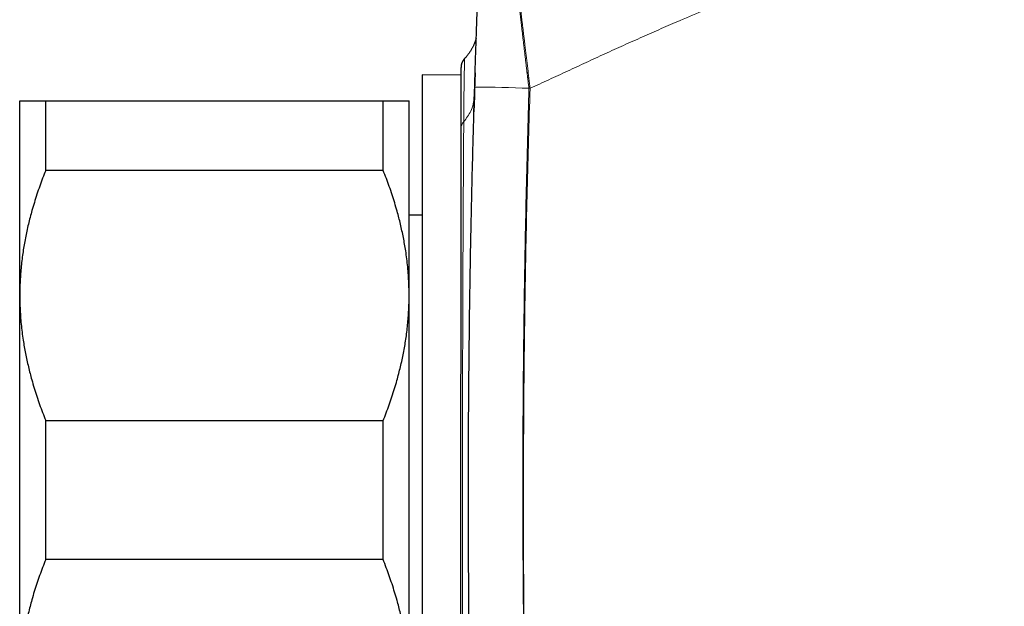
# Model space of a CAD drawing. Header units: millimetres. Extents: x 8 to 656, y 12 to 357.
# Tile 48 of 54: x 535 to 573, y 308 to 330. Entities that reach past the tile are written whole.
import ezdxf

# ---------------------------------------------------------------- set-up
doc = ezdxf.new("R2010")
doc.units = ezdxf.units.MM

msp = doc.modelspace()

# ---------------------------------------------------------------- linework, layer by layer
at = {"color": 7, "linetype": 'Continuous', "lineweight": 30}
for p, q in [((552.372, 328.646), (552.372, 328.646)), ((550.738, 328.016), (550.731, 296.016)), ((552.238, 328.015), (550.738, 328.016)), ((535.236, 319.519), (535.238, 327.019)), ((536.237, 324.34), (536.238, 327.019)), ((536.238, 327.019), (549.238, 327.016)), ((549.237, 324.338), (549.238, 327.016)), ((550.236, 319.516), (550.238, 327.016)), ((552.751, 327.199), (552.734, 326.597)), ((549.237, 324.338), (536.237, 324.34)), ((550.737, 322.616), (550.237, 322.616)), ((535.233, 304.519), (535.236, 319.519)), ((550.233, 304.516), (550.236, 319.516)), ((536.234, 309.34), (536.235, 314.697)), ((536.235, 314.697), (549.235, 314.694)), ((549.234, 309.338), (549.235, 314.694)), ((549.234, 309.338), (536.234, 309.34))]:
    msp.add_line(p, q, dxfattribs=at)
at = {"color": 252, "linetype": 'Continuous', "lineweight": 0, "flags": 128}
msp.add_lwpolyline([(554.853, 327.505), (554.858, 327.505), (554.864, 327.505), (554.869, 327.505), (554.874, 327.505), (554.88, 327.505), (554.885, 327.504), (554.89, 327.504), (554.896, 327.504)], dxfattribs=at)
at = {"color": 7, "linetype": 'Continuous', "lineweight": 30}
for centre, radius, start, end in [((552.738, 328.305), 0.5, 137.0257, 179.988), ((552.738, 328.305), 0.5, 136.9872, 179.988), ((624.686, 325.127), 71.965, 177.6318, 178.34993)]:
    msp.add_arc(centre, radius, start, end, dxfattribs=at)
at = {"color": 252, "linetype": 'Continuous', "lineweight": 0}
msp.add_arc((552.364, 263.036), 64.517, 87.78889, 89.64631, dxfattribs=at)
for points, knots in [([(617.128, 340.953), (616.556, 341.12), (615.842, 341.328), (614.985, 341.578), (614.556, 341.7), (614.125, 341.819), (613.694, 341.932), (613.26, 342.038), (612.825, 342.138), (612.388, 342.231), (611.948, 342.316), (611.505, 342.394), (611.058, 342.463), (610.611, 342.524), (610.176, 342.575), (609.754, 342.616), (609.328, 342.649), (608.885, 342.677), (608.425, 342.696), (607.964, 342.708), (607.502, 342.711), (607.04, 342.707), (606.578, 342.695), (606.114, 342.677), (605.651, 342.652), (605.188, 342.622), (604.658, 342.581), (604.062, 342.528), (603.4, 342.46), (602.74, 342.383), (602.08, 342.299), (601.42, 342.209), (600.762, 342.112), (600.105, 342.009), (599.374, 341.888), (598.569, 341.748), (597.69, 341.586), (596.804, 341.414), (595.909, 341.233), (595.006, 341.043), (594.104, 340.846), (593.204, 340.643), (592.23, 340.416), (591.182, 340.164), (590.061, 339.886), (588.942, 339.601), (587.817, 339.306), (586.687, 339.002), (585.552, 338.689), (584.418, 338.37), (583.286, 338.045), (582.061, 337.685), (580.744, 337.29), (579.335, 336.858), (577.929, 336.417), (576.63, 336.001), (575.439, 335.612), (574.353, 335.252), (573.269, 334.887), (572.187, 334.516), (571.107, 334.141), (570.029, 333.759), (568.953, 333.372), (567.878, 332.979), (566.804, 332.579), (565.733, 332.172), (564.664, 331.758), (563.627, 331.346), (562.621, 330.937), (561.646, 330.532), (560.755, 330.152), (559.947, 329.802), (559.223, 329.483), (558.5, 329.159), (557.778, 328.832), (557.058, 328.501), (556.338, 328.166), (555.618, 327.832), (555.137, 327.613), (554.896, 327.504)], [0, 0, 0, 0, 0.027535, 0.03442, 0.041305, 0.04819, 0.055074, 0.061962, 0.068851, 0.075739, 0.082627, 0.089591, 0.096557, 0.103523, 0.110488, 0.116816, 0.123144, 0.130256, 0.137371, 0.144486, 0.1516, 0.158713, 0.165871, 0.17303, 0.18019, 0.187349, 0.194508, 0.204772, 0.215036, 0.225302, 0.235566, 0.245828, 0.256091, 0.266354, 0.276616, 0.290394, 0.304173, 0.317952, 0.332183, 0.346415, 0.360647, 0.374879, 0.38911, 0.406918, 0.424728, 0.442537, 0.460346, 0.4785, 0.496656, 0.514811, 0.532966, 0.551121, 0.573832, 0.596543, 0.619255, 0.641966, 0.659585, 0.677205, 0.694826, 0.712445, 0.730065, 0.747686, 0.765306, 0.782926, 0.800579, 0.818232, 0.835886, 0.853538, 0.869802, 0.886067, 0.902331, 0.914533, 0.926736, 0.938929, 0.951122, 0.963342, 0.975561, 0.987781, 1, 1, 1, 1]), ([(554.853, 327.505), (554.85, 327.532), (554.843, 327.585), (554.834, 327.665), (554.824, 327.746), (554.814, 327.825), (554.807, 327.885), (554.802, 327.927), (554.799, 327.951), (554.796, 327.976), (554.793, 328.002), (554.789, 328.032), (554.785, 328.067), (554.78, 328.106), (554.775, 328.149), (554.769, 328.196), (554.763, 328.251), (554.756, 328.312), (554.747, 328.386), (554.737, 328.47), (554.726, 328.561), (554.712, 328.678), (554.695, 328.822), (554.675, 328.994), (554.654, 329.168), (554.634, 329.341), (554.613, 329.512), (554.594, 329.678), (554.575, 329.839), (554.557, 329.995), (554.539, 330.146), (554.522, 330.292), (554.506, 330.429), (554.491, 330.559), (554.477, 330.682), (554.462, 330.808), (554.448, 330.937), (554.433, 331.067), (554.418, 331.189), (554.405, 331.304), (554.393, 331.412), (554.38, 331.521), (554.368, 331.629), (554.356, 331.736), (554.344, 331.837), (554.335, 331.916), (554.328, 331.976), (554.323, 332.021), (554.317, 332.069), (554.312, 332.12), (554.305, 332.176), (554.298, 332.236), (554.291, 332.3), (554.284, 332.363), (554.277, 332.424), (554.269, 332.496), (554.259, 332.578), (554.249, 332.67), (554.239, 332.755), (554.23, 332.838), (554.221, 332.918), (554.212, 332.995), (554.204, 333.066), (554.197, 333.131), (554.19, 333.19), (554.184, 333.245), (554.178, 333.294), (554.173, 333.339), (554.168, 333.387), (554.162, 333.435), (554.157, 333.483), (554.152, 333.525), (554.148, 333.563), (554.143, 333.599), (554.14, 333.632), (554.136, 333.663), (554.133, 333.689), (554.131, 333.71), (554.129, 333.728), (554.127, 333.743), (554.126, 333.753), (554.126, 333.755), (554.126, 333.756)], [0, 0, 0, 0, 0.00824, 0.016755, 0.025301, 0.033636, 0.041519, 0.044179, 0.046741, 0.049269, 0.051959, 0.055026, 0.058681, 0.063137, 0.067325, 0.072231, 0.077959, 0.0845, 0.091622, 0.101399, 0.111164, 0.12068, 0.138715, 0.157247, 0.176107, 0.195027, 0.213848, 0.232338, 0.250312, 0.267691, 0.285234, 0.30204, 0.318106, 0.333462, 0.348148, 0.362209, 0.379273, 0.395492, 0.410958, 0.425752, 0.439929, 0.453539, 0.468967, 0.48388, 0.498196, 0.511646, 0.517924, 0.524444, 0.531456, 0.539208, 0.547743, 0.556728, 0.567381, 0.577614, 0.587412, 0.596931, 0.61361, 0.629861, 0.645521, 0.660602, 0.677168, 0.69308, 0.708352, 0.723028, 0.737147, 0.750459, 0.763291, 0.775671, 0.787619, 0.804013, 0.819714, 0.834791, 0.849313, 0.863338, 0.88055, 0.897134, 0.913169, 0.928719, 0.943846, 0.963082, 0.981774, 1, 1, 1, 1]), ([(554.134, 333.76), (554.134, 333.759), (554.136, 333.756), (554.139, 333.739), (554.144, 333.713), (554.149, 333.68), (554.154, 333.64), (554.16, 333.598), (554.167, 333.548), (554.174, 333.493), (554.183, 333.426), (554.193, 333.348), (554.205, 333.254), (554.217, 333.152), (554.231, 333.041), (554.246, 332.92), (554.261, 332.791), (554.278, 332.652), (554.296, 332.506), (554.314, 332.351), (554.334, 332.188), (554.352, 332.036), (554.369, 331.898), (554.384, 331.777), (554.399, 331.651), (554.414, 331.523), (554.43, 331.391), (554.445, 331.267), (554.459, 331.152), (554.472, 331.047), (554.485, 330.94), (554.499, 330.819), (554.516, 330.683), (554.534, 330.533), (554.552, 330.38), (554.571, 330.224), (554.59, 330.065), (554.609, 329.904), (554.629, 329.74), (554.649, 329.574), (554.668, 329.42), (554.684, 329.279), (554.703, 329.128), (554.724, 328.951), (554.748, 328.748), (554.773, 328.545), (554.798, 328.339), (554.823, 328.132), (554.847, 327.923), (554.871, 327.714), (554.888, 327.574), (554.896, 327.504)], [0, 0, 0, 0, 0.024703, 0.049428, 0.074152, 0.098856, 0.119042, 0.139245, 0.159454, 0.179657, 0.199843, 0.224652, 0.249482, 0.274311, 0.299121, 0.324376, 0.349643, 0.374899, 0.400413, 0.425898, 0.451486, 0.477074, 0.494355, 0.511639, 0.528921, 0.546428, 0.563938, 0.581445, 0.594629, 0.607814, 0.621207, 0.6346, 0.652529, 0.670461, 0.68839, 0.706556, 0.724726, 0.742893, 0.761301, 0.779712, 0.79812, 0.811984, 0.825847, 0.847479, 0.869122, 0.890764, 0.912396, 0.934291, 0.956198, 0.978105, 1, 1, 1, 1]), ([(552.372, 328.646), (552.373, 328.646), (552.373, 328.647), (552.373, 328.641), (552.373, 328.628), (552.372, 328.609), (552.372, 328.582), (552.371, 328.548), (552.37, 328.505), (552.369, 328.452), (552.368, 328.391), (552.367, 328.322), (552.365, 328.244), (552.363, 328.159), (552.361, 328.066), (552.36, 327.968), (552.358, 327.865), (552.356, 327.76), (552.354, 327.648), (552.353, 327.534), (552.351, 327.417), (552.35, 327.298), (552.348, 327.175), (552.347, 327.048), (552.346, 326.918), (552.345, 326.786), (552.343, 326.65), (552.342, 326.509), (552.341, 326.366), (552.341, 326.267), (552.34, 326.218)], [0, 0, 0, 0, 0.016261, 0.05272, 0.089655, 0.126589, 0.163584, 0.200579, 0.241264, 0.28195, 0.322717, 0.363484, 0.404148, 0.444812, 0.485557, 0.526303, 0.563186, 0.600068, 0.637012, 0.673955, 0.707602, 0.74125, 0.774944, 0.808637, 0.840709, 0.872781, 0.904892, 0.937004, 0.968497, 1, 1, 1, 1]), ([(554.879, 296.17), (554.857, 296.829), (554.815, 298.148), (554.762, 300.125), (554.717, 302.1), (554.68, 304.073), (554.652, 306.033), (554.632, 307.98), (554.619, 309.913), (554.615, 311.845), (554.618, 313.788), (554.629, 315.742), (554.647, 317.708), (554.673, 319.672), (554.707, 321.633), (554.748, 323.593), (554.796, 325.55), (554.834, 326.854), (554.853, 327.505)], [0, 0, 0, 0, 0.063175, 0.126268, 0.189303, 0.252279, 0.315197, 0.376937, 0.438622, 0.500253, 0.561832, 0.624612, 0.687333, 0.749993, 0.812594, 0.875136, 0.937623, 1, 1, 1, 1]), ([(554.896, 327.504), (554.876, 326.852), (554.836, 325.547), (554.786, 323.591), (554.743, 321.634), (554.707, 319.676), (554.679, 317.719), (554.659, 315.761), (554.646, 313.803), (554.641, 311.845), (554.644, 309.886), (554.654, 307.926), (554.673, 305.967), (554.7, 304.007), (554.735, 302.048), (554.778, 300.088), (554.828, 298.129), (554.869, 296.823), (554.89, 296.17)], [0, 0, 0, 0, 0.062461, 0.124922, 0.187383, 0.249843, 0.312319, 0.374795, 0.437271, 0.499746, 0.562269, 0.624793, 0.687316, 0.749839, 0.812379, 0.874919, 0.93746, 1, 1, 1, 1]), ([(552.752, 327.199), (552.724, 326.998), (552.674, 326.643), (552.442, 326.347), (552.34, 326.218)], [0, 0, 0, 0, 0.5636298, 1, 1, 1, 1]), ([(552.34, 326.218), (552.34, 326.174), (552.34, 326.087), (552.339, 325.951), (552.338, 325.813), (552.337, 325.672), (552.336, 325.527), (552.335, 325.379), (552.334, 325.229), (552.333, 325.066), (552.332, 324.891), (552.331, 324.703), (552.33, 324.51), (552.328, 324.314), (552.327, 324.113), (552.326, 323.904), (552.325, 323.685), (552.324, 323.456), (552.322, 323.223), (552.321, 322.969), (552.32, 322.695), (552.318, 322.398), (552.317, 322.096), (552.315, 321.787), (552.314, 321.473), (552.312, 321.158), (552.311, 320.842), (552.31, 320.525), (552.308, 320.204), (552.307, 319.878), (552.306, 319.547), (552.305, 319.245), (552.304, 318.971), (552.303, 318.726), (552.302, 318.48), (552.302, 318.215), (552.301, 317.93), (552.3, 317.625), (552.299, 317.318), (552.298, 317.008), (552.298, 316.696), (552.297, 316.376), (552.296, 316.046), (552.296, 315.708), (552.295, 315.368), (552.294, 315.024), (552.294, 314.676), (552.293, 314.325), (552.293, 313.972), (552.293, 313.666), (552.292, 313.409), (552.292, 313.199), (552.292, 312.99), (552.292, 312.741), (552.292, 312.454), (552.292, 312.129), (552.292, 311.802), (552.292, 311.476), (552.292, 311.149), (552.292, 310.816), (552.292, 310.476), (552.292, 310.129), (552.292, 309.783), (552.293, 309.435), (552.293, 309.085), (552.294, 308.735), (552.294, 308.386), (552.294, 308.086), (552.295, 307.834), (552.295, 307.63), (552.296, 307.427), (552.296, 307.188), (552.297, 306.914), (552.297, 306.604), (552.298, 306.297), (552.299, 305.991), (552.3, 305.687), (552.301, 305.379), (552.301, 305.067), (552.302, 304.751), (552.303, 304.438), (552.305, 304.127), (552.306, 303.816), (552.307, 303.507), (552.308, 303.202), (552.309, 302.942), (552.31, 302.726), (552.311, 302.551), (552.311, 302.379), (552.312, 302.176), (552.313, 301.946), (552.315, 301.689), (552.316, 301.436), (552.317, 301.186), (552.318, 300.94), (552.32, 300.693), (552.321, 300.446), (552.322, 300.198), (552.324, 299.956), (552.325, 299.717), (552.326, 299.481), (552.328, 299.25), (552.329, 299.024), (552.33, 298.835), (552.331, 298.678), (552.332, 298.554), (552.333, 298.431), (552.334, 298.306), (552.335, 298.178), (552.335, 298.048), (552.336, 297.921), (552.337, 297.783), (552.338, 297.634), (552.339, 297.478), (552.34, 297.326), (552.341, 297.18), (552.342, 297.039), (552.343, 296.914), (552.344, 296.805), (552.345, 296.709), (552.346, 296.617), (552.346, 296.558), (552.346, 296.529)], [0, 0, 0, 0, 0.006772, 0.013544, 0.020322, 0.0271, 0.033885, 0.04067, 0.047461, 0.054252, 0.062212, 0.070173, 0.078133, 0.086115, 0.094099, 0.102081, 0.110683, 0.119285, 0.1279, 0.136515, 0.146885, 0.157257, 0.167627, 0.178047, 0.188469, 0.19889, 0.208929, 0.21897, 0.229009, 0.239094, 0.24918, 0.259265, 0.266517, 0.27377, 0.28103, 0.28829, 0.297087, 0.305884, 0.314681, 0.323507, 0.332335, 0.341162, 0.350571, 0.359981, 0.369407, 0.378833, 0.388456, 0.39808, 0.407721, 0.417362, 0.423048, 0.428733, 0.434422, 0.440112, 0.448935, 0.45776, 0.466583, 0.475437, 0.484292, 0.493146, 0.502585, 0.512024, 0.521479, 0.530934, 0.540588, 0.550243, 0.559915, 0.569587, 0.575291, 0.580995, 0.586703, 0.592411, 0.60124, 0.61007, 0.6189, 0.62776, 0.636621, 0.645481, 0.654927, 0.664372, 0.673835, 0.683297, 0.69296, 0.702623, 0.712304, 0.721985, 0.727694, 0.733404, 0.739118, 0.744831, 0.753636, 0.762441, 0.771246, 0.780082, 0.788918, 0.797753, 0.807172, 0.816591, 0.826027, 0.835463, 0.845099, 0.854734, 0.864388, 0.874042, 0.879735, 0.885429, 0.891126, 0.896824, 0.903227, 0.909631, 0.916039, 0.922448, 0.931032, 0.939616, 0.948199, 0.956811, 0.965423, 0.974035, 0.980523, 0.987012, 0.993506, 1, 1, 1, 1])]:
    msp.add_open_spline(points, degree=3, knots=knots, dxfattribs=at)
at = {"color": 7, "linetype": 'Continuous', "lineweight": 30}
for points, knots in [([(552.762, 327.552), (552.764, 327.619), (552.768, 327.753), (552.775, 327.953), (552.781, 328.153), (552.787, 328.354), (552.794, 328.555), (552.8, 328.756), (552.807, 328.954), (552.813, 329.149), (552.82, 329.338), (552.826, 329.523), (552.832, 329.704), (552.838, 329.87), (552.844, 330.023), (552.848, 330.163), (552.853, 330.299), (552.858, 330.432), (552.863, 330.567), (552.868, 330.702), (552.873, 330.838), (552.878, 330.968), (552.882, 331.084), (552.886, 331.187), (552.889, 331.279), (552.893, 331.366), (552.896, 331.447), (552.899, 331.525), (552.901, 331.597), (552.904, 331.664), (552.906, 331.724), (552.908, 331.778), (552.91, 331.824), (552.911, 331.863), (552.913, 331.893), (552.913, 331.915), (552.914, 331.929), (552.914, 331.932), (552.914, 331.933)], [0, 0, 0, 0, 0.0309204, 0.0618671, 0.092814, 0.1237348, 0.1555393, 0.1873727, 0.2192055, 0.2510091, 0.2819397, 0.3128987, 0.3438566, 0.3747856, 0.4003314, 0.4259045, 0.4514853, 0.477056, 0.5025999, 0.5317041, 0.5608384, 0.5899707, 0.6190724, 0.6432208, 0.6673991, 0.6915861, 0.7157618, 0.7399079, 0.7655525, 0.7912239, 0.8168943, 0.8425377, 0.8691151, 0.8957241, 0.9223323, 0.9489086, 0.9744543, 1, 1, 1, 1]), ([(552.823, 329.427), (552.821, 329.42), (552.816, 329.406), (552.809, 329.382), (552.8, 329.357), (552.791, 329.329), (552.78, 329.3), (552.767, 329.269), (552.754, 329.235), (552.738, 329.199), (552.72, 329.16), (552.701, 329.119), (552.678, 329.076), (552.654, 329.03), (552.626, 328.984), (552.597, 328.936), (552.565, 328.887), (552.531, 328.838), (552.495, 328.79), (552.456, 328.742), (552.416, 328.695), (552.388, 328.663), (552.373, 328.647), (552.372, 328.646)], [0, 0, 0, 0, 0.0310051, 0.0646243, 0.0990251, 0.1345739, 0.171637, 0.2105757, 0.251735, 0.2954236, 0.3418837, 0.3912533, 0.4435298, 0.4985527, 0.5560207, 0.6155445, 0.6767128, 0.739148, 0.8025349, 0.866627, 0.9312391, 0.996235, 1, 1, 1, 1]), ([(552.237, 325.958), (552.237, 326.017), (552.237, 326.135), (552.237, 326.305), (552.238, 326.469), (552.238, 326.626), (552.238, 326.776), (552.238, 326.921), (552.238, 327.059), (552.238, 327.19), (552.238, 327.314), (552.238, 327.432), (552.238, 327.544), (552.238, 327.649), (552.238, 327.747), (552.238, 327.837), (552.238, 327.915), (552.238, 327.982), (552.238, 328.039), (552.238, 328.091), (552.238, 328.137), (552.238, 328.177), (552.238, 328.215), (552.238, 328.248), (552.238, 328.276), (552.238, 328.295), (552.238, 328.304), (552.238, 328.304), (552.238, 328.304)], [0, 0, 0, 0, 0.038935, 0.077883, 0.116835, 0.155783, 0.194718, 0.23411, 0.273516, 0.312927, 0.352333, 0.391725, 0.432598, 0.473486, 0.514379, 0.555268, 0.596141, 0.630474, 0.664811, 0.699144, 0.732944, 0.766746, 0.800545, 0.84351, 0.886492, 0.92948, 0.972461, 1, 1, 1, 1]), ([(552.782, 296.096), (552.765, 296.617), (552.731, 297.66), (552.687, 299.225), (552.648, 300.79), (552.615, 302.354), (552.586, 303.92), (552.563, 305.485), (552.544, 307.05), (552.532, 308.488), (552.525, 309.799), (552.521, 311.114), (552.52, 312.56), (552.525, 314.138), (552.534, 315.716), (552.549, 317.295), (552.568, 318.873), (552.592, 320.451), (552.622, 322.029), (552.656, 323.607), (552.691, 325.054), (552.727, 326.369), (552.75, 327.158), (552.762, 327.552)], [0, 0, 0, 0, 0.049748, 0.099497, 0.149245, 0.198999, 0.248752, 0.29851, 0.348268, 0.398026, 0.435641, 0.473255, 0.523411, 0.573566, 0.623722, 0.673886, 0.724051, 0.774216, 0.824389, 0.874562, 0.924736, 0.962368, 1, 1, 1, 1]), ([(535.238, 327.019), (535.238, 327.019), (535.239, 327.019), (535.246, 327.019), (535.263, 327.019), (535.289, 327.019), (535.323, 327.019), (535.364, 327.019), (535.409, 327.019), (535.457, 327.019), (535.51, 327.019), (535.568, 327.019), (535.631, 327.019), (535.705, 327.019), (535.791, 327.019), (535.892, 327.019), (536, 327.019), (536.115, 327.019), (536.197, 327.019), (536.238, 327.019)], [0, 0, 0, 0, 0.031424, 0.094899, 0.158401, 0.221913, 0.285416, 0.348893, 0.402256, 0.455625, 0.508989, 0.561409, 0.613834, 0.666254, 0.732989, 0.799742, 0.866504, 0.933261, 1, 1, 1, 1]), ([(549.238, 327.016), (549.277, 327.016), (549.355, 327.016), (549.465, 327.016), (549.568, 327.016), (549.666, 327.016), (549.751, 327.016), (549.826, 327.016), (549.892, 327.016), (549.951, 327.016), (550.006, 327.016), (550.055, 327.016), (550.102, 327.016), (550.145, 327.016), (550.182, 327.016), (550.21, 327.016), (550.229, 327.016), (550.237, 327.016), (550.237, 327.016), (550.238, 327.016)], [0, 0, 0, 0, 0.063626, 0.127269, 0.190915, 0.254554, 0.318177, 0.37151, 0.424847, 0.47818, 0.530958, 0.583741, 0.636519, 0.702912, 0.769334, 0.835765, 0.902186, 0.968576, 1, 1, 1, 1]), ([(552.231, 296.826), (552.231, 296.871), (552.231, 296.96), (552.231, 297.104), (552.231, 297.254), (552.231, 297.412), (552.231, 297.578), (552.231, 297.752), (552.232, 297.934), (552.232, 298.123), (552.232, 298.32), (552.232, 298.522), (552.232, 298.729), (552.232, 298.941), (552.232, 299.16), (552.232, 299.384), (552.232, 299.603), (552.232, 299.815), (552.232, 300.018), (552.232, 300.224), (552.232, 300.433), (552.232, 300.645), (552.232, 300.88), (552.232, 301.14), (552.232, 301.426), (552.232, 301.717), (552.232, 302.014), (552.232, 302.312), (552.232, 302.609), (552.233, 302.906), (552.233, 303.208), (552.233, 303.514), (552.233, 303.808), (552.233, 304.088), (552.233, 304.354), (552.233, 304.622), (552.233, 304.891), (552.233, 305.16), (552.233, 305.457), (552.233, 305.781), (552.233, 306.134), (552.233, 306.49), (552.233, 306.849), (552.233, 307.205), (552.234, 307.556), (552.234, 307.903), (552.234, 308.253), (552.234, 308.604), (552.234, 308.938), (552.234, 309.254), (552.234, 309.552), (552.234, 309.85), (552.234, 310.147), (552.234, 310.443), (552.234, 310.766), (552.234, 311.117), (552.234, 311.495), (552.234, 311.874), (552.235, 312.252), (552.235, 312.624), (552.235, 312.989), (552.235, 313.347), (552.235, 313.704), (552.235, 314.061), (552.235, 314.416), (552.235, 314.771), (552.235, 315.123), (552.235, 315.475), (552.235, 315.825), (552.235, 316.178), (552.235, 316.536), (552.236, 316.897), (552.236, 317.256), (552.236, 317.611), (552.236, 317.958), (552.236, 318.297), (552.236, 318.626), (552.236, 318.953), (552.236, 319.276), (552.236, 319.595), (552.236, 319.911), (552.236, 320.222), (552.236, 320.53), (552.236, 320.834), (552.236, 321.139), (552.236, 321.444), (552.237, 321.749), (552.237, 322.048), (552.237, 322.343), (552.237, 322.622), (552.237, 322.886), (552.237, 323.137), (552.237, 323.383), (552.237, 323.624), (552.237, 323.86), (552.237, 324.09), (552.237, 324.316), (552.237, 324.536), (552.237, 324.75), (552.237, 324.962), (552.237, 325.172), (552.237, 325.378), (552.237, 325.578), (552.237, 325.772), (552.237, 325.896), (552.237, 325.958)], [0, 0, 0, 0, 0.010041, 0.020087, 0.030133, 0.040178, 0.05022, 0.060388, 0.070561, 0.080734, 0.090907, 0.101075, 0.111029, 0.120986, 0.130944, 0.140901, 0.150855, 0.159215, 0.167577, 0.175937, 0.18417, 0.192403, 0.200635, 0.211101, 0.22157, 0.232042, 0.242512, 0.252977, 0.262924, 0.272875, 0.282827, 0.292778, 0.302725, 0.311081, 0.319437, 0.327793, 0.336019, 0.344247, 0.352473, 0.362936, 0.373403, 0.383871, 0.394338, 0.404801, 0.414707, 0.424616, 0.434527, 0.444436, 0.454342, 0.462663, 0.470984, 0.479305, 0.487498, 0.495691, 0.503884, 0.514302, 0.524725, 0.535149, 0.545571, 0.55599, 0.565864, 0.575743, 0.585622, 0.5955, 0.605375, 0.615249, 0.625128, 0.635007, 0.644885, 0.65476, 0.665142, 0.675528, 0.685916, 0.696302, 0.706684, 0.716565, 0.72645, 0.736335, 0.74622, 0.756101, 0.765982, 0.775867, 0.785752, 0.795637, 0.805518, 0.815904, 0.826293, 0.836685, 0.847074, 0.85746, 0.866819, 0.876182, 0.885546, 0.894908, 0.904268, 0.913627, 0.92299, 0.932353, 0.941716, 0.951075, 0.960858, 0.970644, 0.980431, 0.990217, 1, 1, 1, 1]), ([(536.237, 324.34), (536.197, 324.239), (536.116, 324.035), (536.003, 323.727), (535.897, 323.417), (535.797, 323.106), (535.71, 322.81), (535.633, 322.529), (535.567, 322.265), (535.507, 322), (535.452, 321.735), (535.404, 321.471), (535.361, 321.201), (535.323, 320.926), (535.291, 320.645), (535.267, 320.364), (535.249, 320.082), (535.238, 319.801), (535.237, 319.613), (535.236, 319.519)], [0, 0, 0, 0, 0.065617, 0.131251, 0.19689, 0.26252, 0.328133, 0.383157, 0.438186, 0.49321, 0.547623, 0.602041, 0.656453, 0.71369, 0.770953, 0.828229, 0.885504, 0.942765, 1, 1, 1, 1]), ([(550.236, 319.516), (550.236, 319.572), (550.235, 319.731), (550.227, 319.995), (550.21, 320.306), (550.184, 320.617), (550.149, 320.928), (550.109, 321.221), (550.064, 321.497), (550.016, 321.755), (549.963, 322.012), (549.905, 322.266), (549.842, 322.517), (549.769, 322.791), (549.682, 323.086), (549.582, 323.401), (549.474, 323.715), (549.36, 324.028), (549.278, 324.234), (549.237, 324.338)], [0, 0, 0, 0, 0.034083, 0.097391, 0.160725, 0.224069, 0.287405, 0.350714, 0.403934, 0.457159, 0.510379, 0.562664, 0.614953, 0.667239, 0.733776, 0.800332, 0.866897, 0.933458, 1, 1, 1, 1]), ([(535.236, 319.519), (535.236, 319.463), (535.237, 319.303), (535.245, 319.04), (535.262, 318.728), (535.288, 318.417), (535.323, 318.107), (535.363, 317.814), (535.408, 317.538), (535.456, 317.279), (535.509, 317.023), (535.567, 316.769), (535.63, 316.517), (535.704, 316.244), (535.79, 315.949), (535.891, 315.633), (535.998, 315.319), (536.113, 315.007), (536.194, 314.8), (536.235, 314.697)], [0, 0, 0, 0, 0.034083, 0.097391, 0.160725, 0.224069, 0.287405, 0.350714, 0.403934, 0.457159, 0.510379, 0.562664, 0.614953, 0.667239, 0.733776, 0.800332, 0.866897, 0.933458, 1, 1, 1, 1]), ([(549.235, 314.694), (549.275, 314.796), (549.356, 315), (549.469, 315.308), (549.576, 315.617), (549.675, 315.929), (549.763, 316.225), (549.839, 316.505), (549.905, 316.77), (549.965, 317.035), (550.02, 317.299), (550.068, 317.564), (550.112, 317.834), (550.149, 318.109), (550.181, 318.39), (550.205, 318.671), (550.223, 318.952), (550.234, 319.234), (550.235, 319.422), (550.236, 319.516)], [0, 0, 0, 0, 0.065617, 0.131251, 0.19689, 0.26252, 0.328133, 0.383157, 0.438186, 0.49321, 0.547623, 0.602041, 0.656453, 0.71369, 0.770953, 0.828229, 0.885504, 0.942765, 1, 1, 1, 1]), ([(536.234, 309.34), (536.194, 309.239), (536.113, 309.035), (536, 308.727), (535.893, 308.417), (535.794, 308.106), (535.706, 307.81), (535.63, 307.529), (535.564, 307.265), (535.504, 307), (535.449, 306.735), (535.401, 306.471), (535.357, 306.201), (535.32, 305.926), (535.288, 305.645), (535.264, 305.364), (535.246, 305.082), (535.235, 304.801), (535.234, 304.613), (535.233, 304.519)], [0, 0, 0, 0, 0.065617, 0.131251, 0.19689, 0.26252, 0.328133, 0.383157, 0.438186, 0.49321, 0.547623, 0.602041, 0.656453, 0.71369, 0.770953, 0.828229, 0.885504, 0.942765, 1, 1, 1, 1]), ([(550.233, 304.516), (550.233, 304.572), (550.232, 304.731), (550.224, 304.995), (550.207, 305.306), (550.181, 305.617), (550.146, 305.928), (550.106, 306.221), (550.061, 306.497), (550.013, 306.755), (549.96, 307.012), (549.902, 307.266), (549.839, 307.517), (549.765, 307.791), (549.679, 308.086), (549.578, 308.401), (549.471, 308.715), (549.356, 309.028), (549.275, 309.234), (549.234, 309.338)], [0, 0, 0, 0, 0.034083, 0.097391, 0.160725, 0.224069, 0.287405, 0.350714, 0.403934, 0.457159, 0.510379, 0.562664, 0.614953, 0.667239, 0.733776, 0.800332, 0.866897, 0.933458, 1, 1, 1, 1])]:
    msp.add_open_spline(points, degree=3, knots=knots, dxfattribs=at)
at = {"color": 252, "linetype": 'Continuous', "lineweight": 0}
msp.add_open_spline([(552.34, 326.218), (552.311, 326.178), (552.251, 326.099), (552.242, 326.005), (552.237, 325.958)], degree=3, dxfattribs=at)

doc.saveas('drawing.dxf')
